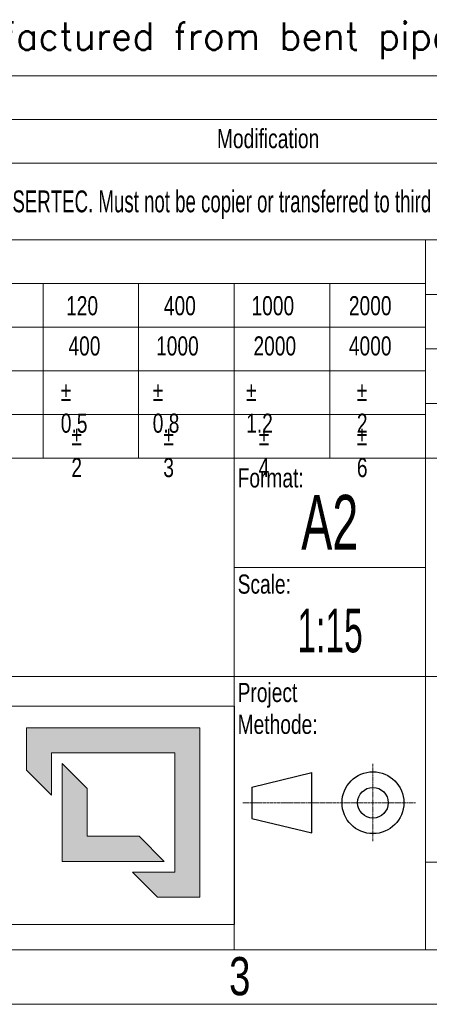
# Model space of a CAD drawing. Header units: millimetres. Extents: x 0 to 22870, y 0 to 16336.
# Tile 12 of 14: x 17606 to 19099, y 0 to 3592. Entities that reach past the tile are written whole.
import ezdxf

# ---------------------------------------------------------------- set-up
doc = ezdxf.new("R2010")
doc.units = ezdxf.units.MM
doc.header["$LTSCALE"] = 0.25
doc.linetypes.add('CENTER', pattern=[50.8, 31.75, -6.35, 6.35, -6.35])
doc.linetypes.add('CENTERX2', pattern=[20.32, 12.7, -2.54, 2.54, -2.54])
doc.layers.add('SLD-0', color=179, linetype='Continuous')
doc.styles.add('AdskIsoMetric', font='romans.shx')
doc.styles.add('SLDTEXTSTYLE1', font='TXT', dxfattribs={"width": 0.574367})
doc.styles.add('SLDTEXTSTYLE2', font='TXT', dxfattribs={"width": 0.638186})
doc.styles.add('SLDTEXTSTYLE3', font='TXT', dxfattribs={"width": 0.75})

# ---------------------------------------------------------------- blocks, each defined once
blk = doc.blocks.new('cajetin')
at = {"color": 7, "linetype": 'Continuous', "lineweight": 18}
for p, q in [((853.5, 7.5), (7.5, 7.5)), ((861, 0), (0, 0))]:
    blk.add_line(p, q, dxfattribs=at)
at = {"color": 7, "linetype": 'Continuous', "lineweight": 0, "insert": (693.01, 6.49), "char_height": 5.25, "attachment_point": 2, "style": 'SLDTEXTSTYLE3'}
blk.add_mtext('3', dxfattribs=at)
blk = doc.blocks.new('LOGO_sombreado')
at = {"linetype": 'Continuous'}
for points in [[(69.338, 18.023), (53.486, 18.023), (53.486, 14.148), (55.776, 11.858), (55.776, 15.733), (67.048, 15.733), (67.048, 4.812), (63.173, 4.812), (65.463, 2.523), (69.338, 2.523)], [(59.044, 12.465), (56.754, 14.754), (56.754, 5.791), (66.07, 5.791), (63.78, 8.081), (59.044, 8.081)]]:
    blk.add_hatch(color=7, dxfattribs=at).paths.add_polyline_path(points, flags=0)
at = {"color": 7, "linetype": 'Continuous', "lineweight": 18}
for p, q in [((0, 20), (72.5, 20)), ((72.5, 20), (72.502, 20.001)), ((72.5, 20), (72.5, 0)), ((53.486, 14.148), (53.486, 18.023)), ((53.486, 18.023), (69.338, 18.023)), ((69.338, 18.023), (69.338, 2.523)), ((67.048, 15.733), (55.776, 15.733)), ((55.776, 15.733), (55.776, 11.858)), ((67.048, 4.812), (67.048, 15.733)), ((56.754, 5.791), (56.754, 14.754)), ((56.754, 14.754), (59.044, 12.465)), ((55.776, 11.858), (53.486, 14.148)), ((59.044, 12.465), (59.044, 8.081)), ((59.044, 8.081), (63.78, 8.081)), ((63.78, 8.081), (66.07, 5.791)), ((66.07, 5.791), (56.754, 5.791)), ((65.463, 2.523), (63.173, 4.812)), ((63.173, 4.812), (67.048, 4.812)), ((69.338, 2.523), (65.463, 2.523)), ((0, 0), (72.5, 0))]:
    blk.add_line(p, q, dxfattribs=at)

msp = doc.modelspace()

# ---------------------------------------------------------------- linework, layer by layer
at = {"color": 7, "linetype": 'Continuous', "lineweight": 18}
for p, q in [((15499.2, 3386.7), (22671.1, 3386.7)), ((15499.2, 3227.3), (22671.1, 3227.3)), ((15499.2, 3068), (22671.1, 3068)), ((15499.2, 2789.1), (22671.1, 2789.1)), ((19085.2, 2789.1), (19085.2, 199.2)), ((15499.2, 2629.7), (19085.2, 2629.7)), ((17690.6, 1992.2), (17690.6, 2629.7)), ((18039.3, 1992.2), (18039.3, 2629.7)), ((18387.9, 1992.2), (18387.9, 2629.7)), ((18736.5, 1992.2), (18736.5, 2629.7)), ((21475.8, 2589.8), (19085.2, 2589.8)), ((15499.2, 2470.3), (19085.2, 2470.3)), ((21475.8, 2390.6), (19085.2, 2390.6)), ((15499.2, 2310.9), (19085.2, 2310.9)), ((21475.8, 2191.4), (19085.2, 2191.4)), ((15499.2, 2151.6), (19085.2, 2151.6)), ((17342, 1992.2), (17690.6, 1992.2)), ((17690.6, 1992.2), (18039.3, 1992.2)), ((18039.3, 1992.2), (18387.9, 1992.2)), ((18387.9, 1992.2), (18736.5, 1992.2)), ((18387.9, 1992.2), (18387.9, 1195.3)), ((18736.5, 1992.2), (19085.2, 1992.2)), ((19085.2, 1992.2), (19682.8, 1992.2)), ((18387.9, 1593.8), (19085.2, 1593.8)), ((15499.2, 1195.3), (19085.2, 1195.3)), ((18387.9, 1195.3), (18387.9, 199.2)), ((19085.2, 1195.3), (22671.1, 1195.3)), ((19085.2, 518), (22671.1, 518)), ((15499.2, 199.2), (22671.1, 199.2))]:
    msp.add_line(p, q, dxfattribs=at)
at = {"color": 7, "linetype": 'CENTERX2', "lineweight": 18}
msp.add_line((18893.7, 876.8), (18893.7, 594.9), dxfattribs=at)
at = {"color": 7, "linetype": 'Continuous', "lineweight": 25}
for p, q in [((18451.9, 792.6), (18670.4, 845.6)), ((18670.4, 625.1), (18670.4, 845.6)), ((18451.9, 792.6), (18451.9, 678.1)), ((18451.9, 678.1), (18670.4, 625.1))]:
    msp.add_line(p, q, dxfattribs=at)
at = {"color": 7, "linetype": 'CENTER', "lineweight": 18}
msp.add_line((18418.8, 735.4), (19048.8, 735.4), dxfattribs=at)
at = {"color": 7, "linetype": 'Continuous', "lineweight": 25}
for radius in [112.8, 55.8]:
    msp.add_circle((18893.7, 735.4), radius, dxfattribs=at)

# ---------------------------------------------------------------- block references
at = {"xscale": 26.5625, "yscale": 26.5625, "zscale": 26.5625}
msp.add_blockref('cajetin', (0, 0), dxfattribs=at)
at = {"color": 7, "linetype": 'Continuous', "xscale": 39.84375, "yscale": 39.84375, "zscale": 39.84375}
msp.add_blockref('LOGO_sombreado', (15499.6, 290.8), dxfattribs=at)

# ---------------------------------------------------------------- texts
at = {"insert": (15731.5, 3581.5), "char_height": 100, "attachment_point": 1, "style": 'AdskIsoMetric'}
msp.add_mtext_dynamic_manual_height_columns('**The elbows will be manufactured from bent pipes using a manual bending machine', width=159240.946, gutter_width=500, heights=[0], dxfattribs=at)
at = {"color": 7, "linetype": 'Continuous', "lineweight": 0, "style": 'SLDTEXTSTYLE3'}
for s, insert, char_height, attachment_point in [('Modification', (18511.4, 3192.9), 69.727, 2), ('Tolerance for dimensions without tol. according to ISO 2768-mK', (15524.7, 2741.7), 69.727, 1), ('120', (17774.7, 2583.3), 69.73, 1), ('400', (18131.2, 2583.3), 69.73, 1), ('1000', (18450.7, 2583.3), 69.73, 1), ('2000', (18805.9, 2583.3), 69.73, 1), ('400', (17783.3, 2436.6), 69.73, 1), ('1000', (18102.8, 2436.6), 69.73, 1), ('2000', (18458, 2436.6), 69.73, 1), ('4000', (18805.9, 2436.6), 69.73, 1), ('%%p^J0.5', (17755.4, 2271.1), 69.73, 1), ('%%p^J0.8', (18090.6, 2271.1), 69.73, 1), ('%%p^J1.2', (18431.3, 2271.1), 69.73, 1), ('%%p^J2', (18835, 2271.1), 69.73, 1), ('%%p^J2', (17794, 2109.2), 69.73, 1), ('%%p^J3', (18129.2, 2109.2), 69.73, 1), ('%%p^J4', (18476.8, 2109.2), 69.73, 1), ('%%p^J6', (18835, 2109.2), 69.73, 1), ('Format:', (18400.3, 1955.3), 69.73, 1), ('Scale:', (18400.3, 1567.8), 69.73, 1), ('Project^JMethode:', (18400.3, 1172.4), 69.727, 1)]:
    msp.add_mtext(s, dxfattribs=dict(at, insert=insert, char_height=char_height, attachment_point=attachment_point))
at = {"layer": 'SLD-0', "color": 7, "attachment_point": 2}
for s, insert, char_height, style in [('This drawing is property of INSERTEC. Must not be copier or transferred to third parties in any way without written authorization.', (18622.3, 2968.9), 79.6875, 'SLDTEXTSTYLE2'), ('A2', (18736.2, 1858.2), 199.22, 'SLDTEXTSTYLE2'), ('1:15', (18737.4, 1443.4), 159.38, 'SLDTEXTSTYLE1')]:
    msp.add_mtext(s, dxfattribs=dict(at, insert=insert, char_height=char_height, style=style))

doc.saveas('drawing.dxf')
